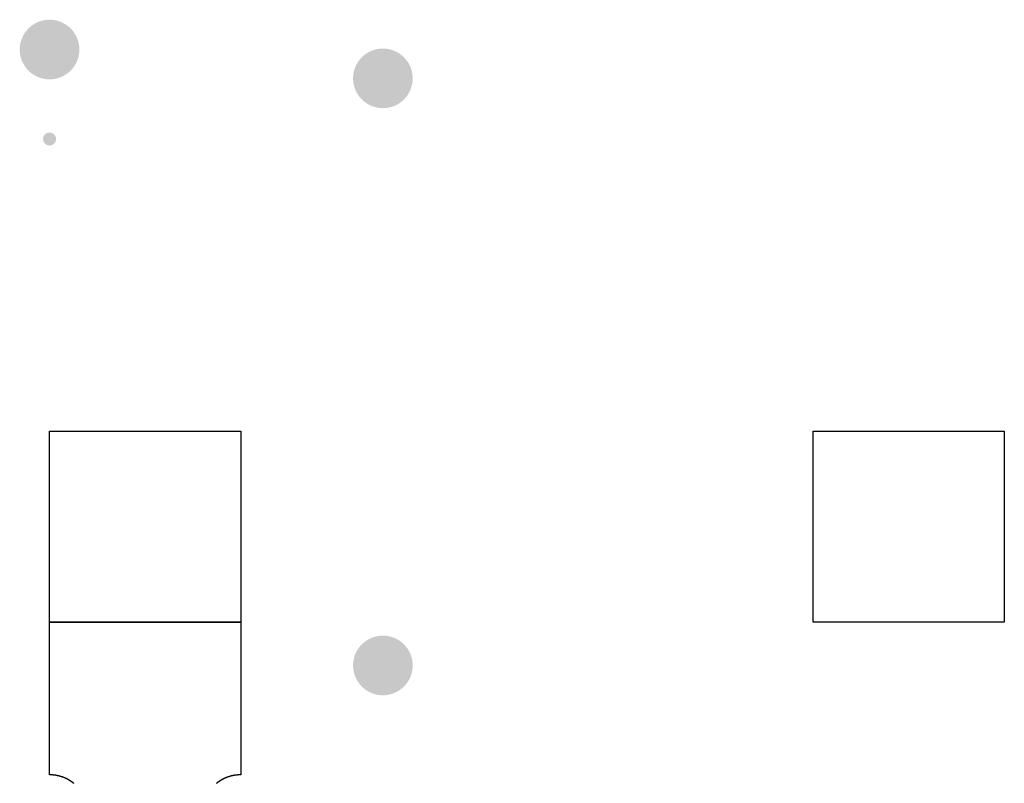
# Model space of a CAD drawing. Header units: inches. Extents: x 3 to 137, y 3 to 137.
# Tile 17 of 22: x 3 to 86, y 73 to 136. Entities that reach past the tile are written whole.
import ezdxf

# ---------------------------------------------------------------- set-up
doc = ezdxf.new("R2010")
doc.units = ezdxf.units.IN
doc.layers.add('Bottom Solder', color=6, linetype='Continuous')
doc.layers.add('Pad Holes', color=156, linetype='Continuous')

# ---------------------------------------------------------------- blocks, each defined once
blk = doc.blocks.new('TP_1_00MM_B_3816')
at = {"layer": 'Bottom Solder'}
h = blk.add_hatch(color=6, dxfattribs=at)
edge = h.paths.add_edge_path()
edge.add_arc((0, 0), 0.55, 0, 360)

msp = doc.modelspace()

# ---------------------------------------------------------------- hatches: boundary and pattern name
at = {"layer": 'Bottom Solder'}
h = msp.add_hatch(color=6, dxfattribs=at)
edge = h.paths.add_edge_path()
edge.add_arc((5.994, 133.994), 2.5, 0, 360)
h = msp.add_hatch(color=6, dxfattribs=at)
edge = h.paths.add_edge_path()
edge.add_arc((33.93, 131.578), 2.5, 0, 360)
h = msp.add_hatch(color=6, dxfattribs=at)
edge = h.paths.add_edge_path()
edge.add_arc((33.93, 82.378), 2.5, 0, 360)
at = {"layer": 'Pad Holes'}
h = msp.add_hatch(color=7, dxfattribs=at)
edge = h.paths.add_edge_path()
edge.add_arc((5.994, 133.994), 1.75, 0, 360)
h = msp.add_hatch(color=7, dxfattribs=at)
edge = h.paths.add_edge_path()
edge.add_arc((33.93, 131.578), 1.75, 0, 360)
h = msp.add_hatch(color=7, dxfattribs=at)
edge = h.paths.add_edge_path()
edge.add_arc((33.93, 82.378), 1.75, 0, 360)

# ---------------------------------------------------------------- linework, layer by layer
at = {"layer": 'Bottom Solder'}
for p, q in [((6, 85.996), (6, 102.008)), ((6, 102.008), (22.012, 102.008)), ((22.012, 102.008), (22.012, 85.996)), ((69.995, 85.996), (69.995, 102.008)), ((69.995, 102.008), (86.007, 102.008)), ((86.007, 102.008), (86.007, 85.996)), ((6, 73.212), (6, 86.007)), ((6, 86.007), (22.012, 86.007)), ((21.483, 85.996), (6, 85.996)), ((21.494, 85.996), (21.483, 85.996)), ((22.012, 85.996), (21.494, 85.996)), ((22.012, 86.007), (22.012, 78.715)), ((74.556, 85.996), (69.995, 85.996)), ((74.566, 85.996), (74.556, 85.996)), ((86.007, 85.996), (74.566, 85.996)), ((22.012, 78.715), (22.012, 78.704)), ((22.012, 78.704), (22.012, 73.212)), ((6.043, 73.212), (6, 73.212)), ((6.043, 73.201), (6.043, 73.212)), ((6.276, 73.201), (6.043, 73.201)), ((6.276, 73.191), (6.276, 73.201)), ((6.381, 73.191), (6.276, 73.191)), ((6.381, 73.18), (6.381, 73.191)), ((6.466, 73.18), (6.381, 73.18)), ((6.466, 73.17), (6.466, 73.18)), ((6.53, 73.17), (6.466, 73.17)), ((6.53, 73.159), (6.53, 73.17)), ((6.593, 73.159), (6.53, 73.159)), ((6.593, 73.148), (6.593, 73.159)), ((6.646, 73.148), (6.593, 73.148)), ((6.646, 73.138), (6.646, 73.148)), ((6.699, 73.138), (6.646, 73.138)), ((6.699, 73.127), (6.699, 73.138)), ((6.741, 73.127), (6.699, 73.127)), ((6.741, 73.117), (6.741, 73.127)), ((6.794, 73.117), (6.741, 73.117)), ((6.794, 73.106), (6.794, 73.117)), ((6.826, 73.106), (6.794, 73.106)), ((6.826, 73.095), (6.826, 73.106)), ((6.868, 73.095), (6.826, 73.095)), ((6.868, 73.085), (6.868, 73.095)), ((6.911, 73.085), (6.868, 73.085)), ((6.911, 73.074), (6.911, 73.085)), ((6.942, 73.074), (6.911, 73.074)), ((6.942, 73.064), (6.942, 73.074)), ((6.974, 73.064), (6.942, 73.064)), ((6.974, 73.053), (6.974, 73.064)), ((7.006, 73.053), (6.974, 73.053)), ((7.006, 73.043), (7.006, 73.053)), ((7.038, 73.043), (7.006, 73.043)), ((7.038, 73.032), (7.038, 73.043)), ((7.069, 73.032), (7.038, 73.032)), ((7.069, 73.021), (7.069, 73.032)), ((7.101, 73.021), (7.069, 73.021)), ((7.101, 73.011), (7.101, 73.021)), ((7.133, 73.011), (7.101, 73.011)), ((7.133, 73), (7.133, 73.011)), ((7.154, 73), (7.133, 73)), ((7.154, 72.99), (7.154, 73)), ((7.186, 72.99), (7.154, 72.99)), ((7.186, 72.979), (7.186, 72.99)), ((7.217, 72.979), (7.186, 72.979)), ((7.217, 72.968), (7.217, 72.979)), ((7.239, 72.968), (7.217, 72.968)), ((7.239, 72.958), (7.239, 72.968)), ((7.26, 72.958), (7.239, 72.958)), ((7.26, 72.947), (7.26, 72.958)), ((7.292, 72.947), (7.26, 72.947)), ((7.292, 72.937), (7.292, 72.947)), ((7.313, 72.937), (7.292, 72.937)), ((7.313, 72.926), (7.313, 72.937)), ((7.334, 72.926), (7.313, 72.926)), ((7.334, 72.916), (7.334, 72.926)), ((7.355, 72.916), (7.334, 72.916)), ((7.355, 72.905), (7.355, 72.916)), ((7.376, 72.905), (7.355, 72.905)), ((7.376, 72.894), (7.376, 72.905)), ((7.408, 72.894), (7.376, 72.894)), ((7.408, 72.884), (7.408, 72.894)), ((7.429, 72.884), (7.408, 72.884)), ((7.429, 72.873), (7.429, 72.884)), ((7.45, 72.873), (7.429, 72.873)), ((7.45, 72.863), (7.45, 72.873)), ((7.471, 72.863), (7.45, 72.863)), ((7.471, 72.852), (7.471, 72.863)), ((7.482, 72.852), (7.471, 72.852)), ((7.482, 72.841), (7.482, 72.852)), ((7.503, 72.841), (7.482, 72.841)), ((7.503, 72.831), (7.503, 72.841)), ((7.524, 72.831), (7.503, 72.831)), ((7.524, 72.82), (7.524, 72.831)), ((7.546, 72.82), (7.524, 72.82)), ((7.546, 72.81), (7.546, 72.82)), ((7.567, 72.81), (7.546, 72.81)), ((7.567, 72.799), (7.567, 72.81)), ((7.588, 72.799), (7.567, 72.799)), ((7.588, 72.789), (7.588, 72.799)), ((7.598, 72.789), (7.588, 72.789)), ((7.598, 72.778), (7.598, 72.789)), ((7.62, 72.778), (7.598, 72.778)), ((7.62, 72.767), (7.62, 72.778)), ((7.641, 72.767), (7.62, 72.767)), ((7.641, 72.757), (7.641, 72.767)), ((7.662, 72.757), (7.641, 72.757)), ((7.662, 72.746), (7.662, 72.757)), ((7.673, 72.746), (7.662, 72.746)), ((7.673, 72.736), (7.673, 72.746)), ((7.694, 72.736), (7.673, 72.736)), ((7.694, 72.725), (7.694, 72.736)), ((7.704, 72.725), (7.694, 72.725)), ((7.704, 72.715), (7.704, 72.725)), ((7.725, 72.715), (7.704, 72.715)), ((7.725, 72.704), (7.725, 72.715)), ((7.747, 72.704), (7.725, 72.704)), ((7.747, 72.693), (7.747, 72.704)), ((7.757, 72.693), (7.747, 72.693)), ((7.757, 72.683), (7.757, 72.693)), ((7.778, 72.683), (7.757, 72.683)), ((7.778, 72.672), (7.778, 72.683)), ((7.789, 72.672), (7.778, 72.672)), ((7.789, 72.662), (7.789, 72.672)), ((7.81, 72.662), (7.789, 72.662)), ((7.81, 72.651), (7.81, 72.662)), ((7.821, 72.651), (7.81, 72.651)), ((7.821, 72.64), (7.821, 72.651)), ((7.842, 72.64), (7.821, 72.64)), ((7.842, 72.63), (7.842, 72.64)), ((7.852, 72.63), (7.842, 72.63)), ((7.852, 72.619), (7.852, 72.63)), ((7.863, 72.619), (7.852, 72.619)), ((7.863, 72.609), (7.863, 72.619)), ((20.16, 72.619), (20.15, 72.619)), ((20.15, 72.619), (20.15, 72.609)), ((20.171, 72.63), (20.16, 72.63)), ((20.16, 72.63), (20.16, 72.619)), ((20.192, 72.64), (20.171, 72.64)), ((20.171, 72.64), (20.171, 72.63)), ((20.203, 72.651), (20.192, 72.651)), ((20.192, 72.651), (20.192, 72.64)), ((20.224, 72.662), (20.203, 72.662)), ((20.203, 72.662), (20.203, 72.651)), ((20.234, 72.672), (20.224, 72.672)), ((20.224, 72.672), (20.224, 72.662)), ((20.256, 72.683), (20.234, 72.683)), ((20.234, 72.683), (20.234, 72.672)), ((20.266, 72.693), (20.256, 72.693)), ((20.256, 72.693), (20.256, 72.683)), ((20.287, 72.704), (20.266, 72.704)), ((20.266, 72.704), (20.266, 72.693)), ((20.308, 72.715), (20.287, 72.715)), ((20.287, 72.715), (20.287, 72.704)), ((20.319, 72.725), (20.308, 72.725)), ((20.308, 72.725), (20.308, 72.715)), ((20.34, 72.736), (20.319, 72.736)), ((20.319, 72.736), (20.319, 72.725)), ((20.351, 72.746), (20.34, 72.746)), ((20.34, 72.746), (20.34, 72.736)), ((20.372, 72.757), (20.351, 72.757)), ((20.351, 72.757), (20.351, 72.746)), ((20.393, 72.767), (20.372, 72.767)), ((20.372, 72.767), (20.372, 72.757)), ((20.414, 72.778), (20.393, 72.778)), ((20.393, 72.778), (20.393, 72.767)), ((20.425, 72.789), (20.414, 72.789)), ((20.414, 72.789), (20.414, 72.778)), ((20.446, 72.799), (20.425, 72.799)), ((20.425, 72.799), (20.425, 72.789)), ((20.467, 72.81), (20.446, 72.81)), ((20.446, 72.81), (20.446, 72.799)), ((20.488, 72.82), (20.467, 72.82)), ((20.467, 72.82), (20.467, 72.81)), ((20.509, 72.831), (20.488, 72.831)), ((20.488, 72.831), (20.488, 72.82)), ((20.52, 72.841), (20.509, 72.841)), ((20.509, 72.841), (20.509, 72.831)), ((20.541, 72.852), (20.52, 72.852)), ((20.52, 72.852), (20.52, 72.841)), ((20.562, 72.863), (20.541, 72.863)), ((20.541, 72.863), (20.541, 72.852)), ((20.584, 72.873), (20.562, 72.873)), ((20.562, 72.873), (20.562, 72.863)), ((20.605, 72.884), (20.584, 72.884)), ((20.584, 72.884), (20.584, 72.873)), ((20.636, 72.894), (20.605, 72.894)), ((20.605, 72.894), (20.605, 72.884)), ((20.658, 72.905), (20.636, 72.905)), ((20.636, 72.905), (20.636, 72.894)), ((20.679, 72.916), (20.658, 72.916)), ((20.658, 72.916), (20.658, 72.905)), ((20.7, 72.926), (20.679, 72.926)), ((20.679, 72.926), (20.679, 72.916)), ((20.721, 72.937), (20.7, 72.937)), ((20.7, 72.937), (20.7, 72.926)), ((20.753, 72.947), (20.721, 72.947)), ((20.721, 72.947), (20.721, 72.937)), ((20.774, 72.958), (20.753, 72.958)), ((20.753, 72.958), (20.753, 72.947)), ((20.795, 72.968), (20.774, 72.968)), ((20.774, 72.968), (20.774, 72.958)), ((20.827, 72.979), (20.795, 72.979)), ((20.795, 72.979), (20.795, 72.968)), ((20.859, 72.99), (20.827, 72.99)), ((20.827, 72.99), (20.827, 72.979)), ((20.88, 73), (20.859, 73)), ((20.859, 73), (20.859, 72.99)), ((20.912, 73.011), (20.88, 73.011)), ((20.88, 73.011), (20.88, 73)), ((20.943, 73.021), (20.912, 73.021)), ((20.912, 73.021), (20.912, 73.011)), ((20.975, 73.032), (20.943, 73.032)), ((20.943, 73.032), (20.943, 73.021)), ((21.007, 73.043), (20.975, 73.043)), ((20.975, 73.043), (20.975, 73.032)), ((21.039, 73.053), (21.007, 73.053)), ((21.007, 73.053), (21.007, 73.043)), ((21.07, 73.064), (21.039, 73.064)), ((21.039, 73.064), (21.039, 73.053)), ((21.102, 73.074), (21.07, 73.074)), ((21.07, 73.074), (21.07, 73.064)), ((21.144, 73.085), (21.102, 73.085)), ((21.102, 73.085), (21.102, 73.074)), ((21.176, 73.095), (21.144, 73.095)), ((21.144, 73.095), (21.144, 73.085)), ((21.219, 73.106), (21.176, 73.106)), ((21.176, 73.106), (21.176, 73.095)), ((21.261, 73.117), (21.219, 73.117)), ((21.219, 73.117), (21.219, 73.106)), ((21.314, 73.127), (21.261, 73.127)), ((21.261, 73.127), (21.261, 73.117)), ((21.367, 73.138), (21.314, 73.138)), ((21.314, 73.138), (21.314, 73.127)), ((21.42, 73.148), (21.367, 73.148)), ((21.367, 73.148), (21.367, 73.138)), ((21.483, 73.159), (21.42, 73.159)), ((21.42, 73.159), (21.42, 73.148)), ((21.547, 73.17), (21.483, 73.17)), ((21.483, 73.17), (21.483, 73.159)), ((21.631, 73.18), (21.547, 73.18)), ((21.547, 73.18), (21.547, 73.17)), ((21.737, 73.191), (21.631, 73.191)), ((21.631, 73.191), (21.631, 73.18)), ((21.97, 73.201), (21.737, 73.201)), ((21.737, 73.201), (21.737, 73.191)), ((22.012, 73.212), (21.97, 73.212)), ((21.97, 73.212), (21.97, 73.201)), ((7.884, 72.609), (7.863, 72.609)), ((7.884, 72.598), (7.884, 72.609)), ((7.895, 72.598), (7.884, 72.598)), ((7.895, 72.588), (7.895, 72.598)), ((7.916, 72.588), (7.895, 72.588)), ((7.916, 72.577), (7.916, 72.588)), ((7.927, 72.577), (7.916, 72.577)), ((7.927, 72.566), (7.927, 72.577)), ((7.937, 72.566), (7.927, 72.566)), ((7.937, 72.556), (7.937, 72.566)), ((7.948, 72.556), (7.937, 72.556)), ((7.948, 72.545), (7.948, 72.556)), ((7.969, 72.545), (7.948, 72.545)), ((7.969, 72.535), (7.969, 72.545)), ((7.979, 72.535), (7.969, 72.535)), ((7.979, 72.524), (7.979, 72.535)), ((7.99, 72.524), (7.979, 72.524)), ((7.99, 72.513), (7.99, 72.524)), ((8.011, 72.513), (7.99, 72.513)), ((8.011, 72.503), (8.011, 72.513)), ((8.022, 72.503), (8.011, 72.503)), ((8.022, 72.492), (8.022, 72.503)), ((20.002, 72.503), (19.991, 72.503)), ((19.991, 72.503), (19.991, 72.492)), ((20.023, 72.513), (20.002, 72.513)), ((20.002, 72.513), (20.002, 72.503)), ((20.033, 72.524), (20.023, 72.524)), ((20.023, 72.524), (20.023, 72.513)), ((20.044, 72.535), (20.033, 72.535)), ((20.033, 72.535), (20.033, 72.524)), ((20.054, 72.545), (20.044, 72.545)), ((20.044, 72.545), (20.044, 72.535)), ((20.076, 72.556), (20.054, 72.556)), ((20.054, 72.556), (20.054, 72.545)), ((20.086, 72.566), (20.076, 72.566)), ((20.076, 72.566), (20.076, 72.556)), ((20.097, 72.577), (20.086, 72.577)), ((20.086, 72.577), (20.086, 72.566)), ((20.118, 72.588), (20.097, 72.588)), ((20.097, 72.588), (20.097, 72.577)), ((20.129, 72.598), (20.118, 72.598)), ((20.118, 72.598), (20.118, 72.588)), ((20.15, 72.609), (20.129, 72.609)), ((20.129, 72.609), (20.129, 72.598))]:
    msp.add_line(p, q, dxfattribs=at)

# ---------------------------------------------------------------- block references
at = {"rotation": 90}
msp.add_blockref('TP_1_00MM_B_3816', (5.994, 126.494), dxfattribs=at)

doc.saveas('drawing.dxf')
